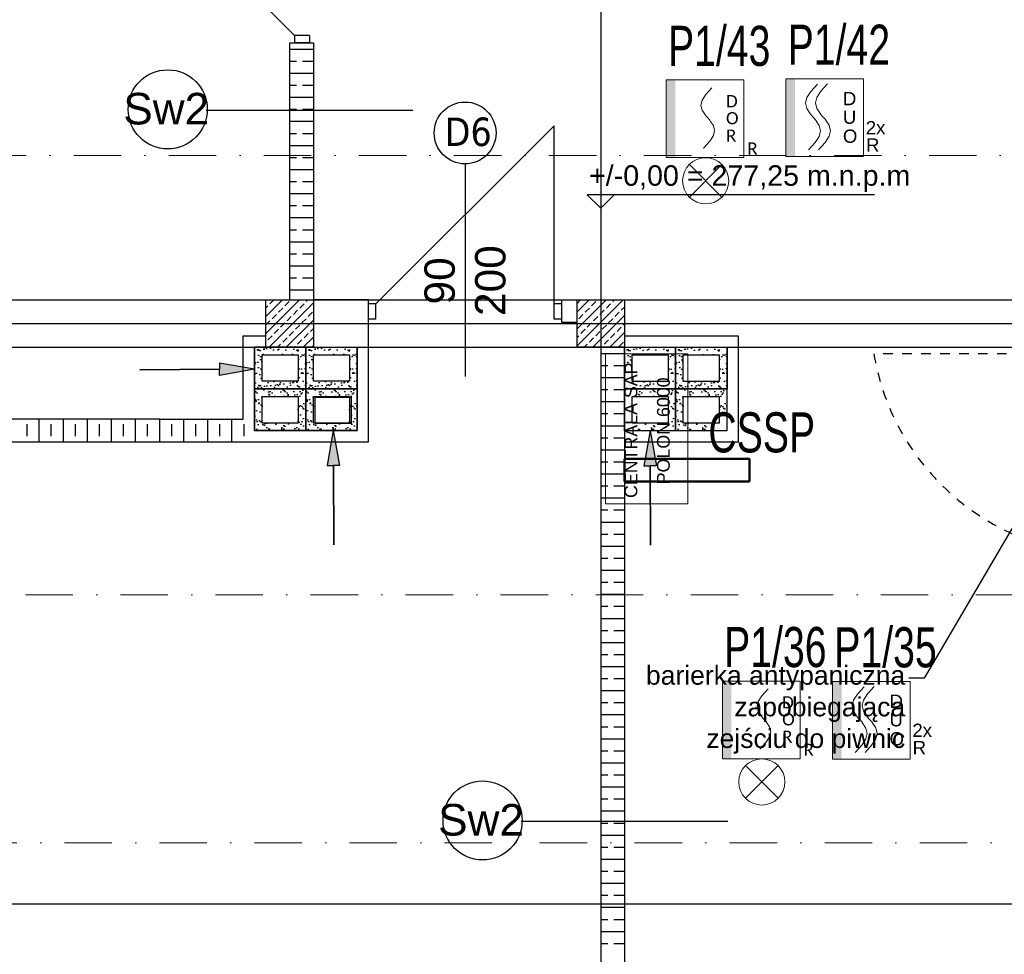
# Model space of a CAD drawing. Header units: millimetres. Extents: x -7023 to 53801, y 9849 to 33561.
# Tile 100 of 256: x 11323 to 11842, y 18589 to 19082. Entities that reach past the tile are written whole.
import ezdxf

# ---------------------------------------------------------------- set-up
doc = ezdxf.new("R2010")
doc.units = ezdxf.units.MM
doc.linetypes.add('218-500', pattern=[1, 0.5, -0.5])
doc.linetypes.add('DASHDOT', pattern=[1, 0.5, -0.25, 0, -0.25])
doc.layers.get('0').update_dxf_attribs({"lineweight": 9})
doc.layers.add('.IE_podklad', color=252, linetype='Continuous')
for name, color, linetype, lineweight in [('PA_Instalacja pożarowa', 1, 'Continuous', 5), ('PA_Instalacja pożarowa @ 1', 1, 'Continuous', 5), ('PA_Instalacja pożarowa_opis', 7, 'Continuous', 5)]:
    doc.layers.add(name, color=color, linetype=linetype, lineweight=lineweight)
doc.styles.add('AAT', font='calibri.ttf')
doc.styles.add('Opisowy', font='arial.ttf')
doc.styles.add('q-arch-ARIAL01', font='arial.ttf', dxfattribs={"width": 0.7})
doc.styles.get("Standard").update_dxf_attribs({"font": 'arial.ttf'})

# ---------------------------------------------------------------- blocks, each defined once
blk = doc.blocks.new('*U72')
at = {"color": 1}
blk.add_wipeout([(-20.5, -20.5), (20.5, -20.5), (20.5, 20.5), (-20.5, 20.5)], dxfattribs=at)
at = {"lineweight": 5}
h = blk.add_hatch(color=1, dxfattribs=at)
h.paths.add_polyline_path([(-15.7, 0), (-15.7, 20.5), (-20.5, 20.5), (-20.5, 0)])
h.paths.add_polyline_path([(-15.7, -20.5), (-15.7, 0), (-20.5, 0), (-20.5, -20.5)])
at = {"color": 1, "linetype": 'Continuous', "lineweight": 5}
for p, q in [((-7.3, 13.76), (-3.78, 17.69)), ((-2.07, 13.86), (1.45, 17.79)), ((-10.11, 7.66), (-9.41, 10.54)), ((-9.41, 10.54), (-7.3, 13.76)), ((-4.89, 7.76), (-4.18, 10.63)), ((-4.18, 10.63), (-2.07, 13.86)), ((-9.41, 4.79), (-10.11, 7.66)), ((-4.18, 4.89), (-4.89, 7.76)), ((-7.84, 2.39), (-9.41, 4.79)), ((-7.3, 1.56), (-7.84, 2.39)), ((-6.18, 0.32), (-7.3, 1.56)), ((-6.18, 0.32), (-5.06, -0.93)), ((-2.61, 2.48), (-4.18, 4.89)), ((-2.07, 1.66), (-2.61, 2.48)), ((-0.95, 0.41), (-2.07, 1.66)), ((-0.95, 0.41), (0.16, -0.84)), ((-5.06, -0.93), (-4.52, -1.75)), ((-4.52, -1.75), (-2.95, -4.16)), ((-2.95, -4.16), (-2.25, -7.03)), ((0.16, -0.84), (0.7, -1.66)), ((0.7, -1.66), (2.27, -4.06)), ((2.27, -4.06), (2.98, -6.94)), ((-2.95, -9.9), (-5.06, -13.13)), ((-2.25, -7.03), (-2.95, -9.9)), ((2.27, -9.81), (0.16, -13.04)), ((2.98, -6.94), (2.27, -9.81)), ((-5.06, -13.13), (-8.58, -17.06)), ((0.16, -13.04), (-3.36, -16.97))]:
    blk.add_line(p, q, dxfattribs=at)
at = {"color": 1, "lineweight": 5}
blk.add_lwpolyline([(-20.5, 20.5), (20.5, 20.5), (20.5, -20.5), (-20.5, -20.5)], close=True, dxfattribs=at)
for s, p in [('D', (9.56, 6.52)), ('U', (9.56, -3.26)), ('2x', (21.62, -8.81)), ('O', (9.56, -13.29)), ('R', (21.74, -17.95))]:
    blk.add_text(s, height=7, dxfattribs=at).set_placement(p)
at = {"color": 1, "flags": 7}
blk.add_attdef('DUO-6046', (13.18, -19.1), '', height=0.7, dxfattribs=at)
blk = doc.blocks.new('WZ-31')
for points in [[(7.09, 7.13), (-7.11, -7.11)], [(7.11, -7.11), (-7.11, 7.11)]]:
    blk.add_lwpolyline(points)
blk.add_circle((0, 0), 10.06)
blk = doc.blocks.new('*U74')
at = {"lineweight": 5, "style": 'AAT'}
blk.add_text('R', height=6.41, dxfattribs=at).set_placement((22.28, -18.9))
blk.add_wipeout([(-20.5, -20.5), (20.5, -20.5), (20.5, 20.5), (-20.5, 20.5)])
at = {"lineweight": 5}
h = blk.add_hatch(color=256, dxfattribs=at)
h.paths.add_polyline_path([(-15.7, 0), (-15.7, 20.5), (-20.5, 20.5), (-20.5, 0)])
h.paths.add_polyline_path([(-15.7, -20.5), (-15.7, 0), (-20.5, 0), (-20.5, -20.5)])
for p, q in [((0.38, 12.77), (3.6, 16.37)), ((-1.55, 9.82), (0.38, 12.77)), ((-2.19, 7.19), (-1.55, 9.82)), ((-1.55, 4.56), (-2.19, 7.19)), ((-0.11, 2.36), (-1.55, 4.56)), ((0.38, 1.61), (-0.11, 2.36)), ((1.41, 0.47), (0.38, 1.61)), ((1.41, 0.47), (2.43, -0.68)), ((2.43, -0.68), (2.92, -1.43)), ((2.92, -1.43), (4.36, -3.63)), ((4.36, -3.63), (5.01, -6.26)), ((4.36, -8.89), (2.43, -11.84)), ((5.01, -6.26), (4.36, -8.89)), ((2.43, -11.84), (-0.79, -15.44))]:
    blk.add_line(p, q, dxfattribs=at)
blk.add_lwpolyline([(-20.5, 20.5), (20.5, 20.5), (20.5, -20.5), (-20.5, -20.5)], close=True, dxfattribs=at)
at = {"lineweight": 5, "style": 'AAT'}
for s, p in [('D', (11.03, 6.06)), ('O', (11.03, -2.89)), ('R', (11.03, -12.07))]:
    blk.add_text(s, height=6.41, dxfattribs=at).set_placement(p)
blk = doc.blocks.new('POLON 4900')
at = {"layer": 'PA_Instalacja pożarowa', "color": 1, "lineweight": 5}
blk.add_lwpolyline([(2.06, 12.91), (2.06, 0), (25.6, 0), (25.6, 12.91)], close=True, dxfattribs=at)
for s, p in [('CENTRALA SAP', (2.98, 7.92)), ('POLON 6000', (5.13, 2.83))]:
    blk.add_text(s, height=2, dxfattribs=at).set_placement(p)
at = {"layer": 'PA_Instalacja pożarowa', "color": 5, "flags": 7}
blk.add_attdef('POLON_6000', (23.34, 0.14), '', height=0.2, dxfattribs=at)

msp = doc.modelspace()

# ---------------------------------------------------------------- hatches: boundary and pattern name
at = {"layer": '.IE_podklad'}
h = msp.add_hatch(dxfattribs=at)
h.set_pattern_fill('AR-SAND', color=256, scale=0.1)
h.set_pattern_definition([(37.5, (-5339.925, 29718.9594), (-0.1600031, 4.8941324), [0, -3.8608, 0, -4.318, 0, -4.1275]), (7.5, (-5339.925, 29718.9594), (4.4952328, 7.168251), [0, -2.0828, 0, -3.4798, 0, -1.3335]), (327.5, (-5343.0493, 29718.9594), (7.9099237, 0.01437185), [0, -1.27, 0, -4.572, 0, -5.969]), (317.5, (-5343.049, 29718.9594), (7.6355645, 2.2292932), [0, -0.635, 0, -2.9972, 0, -3.429])])
h.paths.add_polyline_path([(11474.06, 18909.23), (11447.06, 18909.23), (11447.06, 18887.23), (11474.06, 18887.23)])
h.paths.add_polyline_path([(11470.06, 18905.23), (11470.06, 18891.23), (11451.06, 18891.23), (11451.06, 18905.23)], flags=16)
h.paths.add_polyline_path([(11474.06, 18887.23), (11447.06, 18887.23), (11447.06, 18865.23), (11474.06, 18865.23)])
h.paths.add_polyline_path([(11470.06, 18883.23), (11470.06, 18869.23), (11451.06, 18869.23), (11451.06, 18883.23)], flags=16)
h = msp.add_hatch(dxfattribs=at)
h.set_pattern_fill('AR-SAND', color=256, scale=0.1)
h.set_pattern_definition([(37.5, (-5312.925, 29718.9594), (-0.1600031, 4.8941324), [0, -3.8608, 0, -4.318, 0, -4.1275]), (7.5, (-5312.925, 29718.9594), (4.4952328, 7.168251), [0, -2.0828, 0, -3.4798, 0, -1.3335]), (327.5, (-5316.0493, 29718.9594), (7.9099237, 0.01437185), [0, -1.27, 0, -4.572, 0, -5.969]), (317.5, (-5316.049, 29718.9594), (7.6355645, 2.2292932), [0, -0.635, 0, -2.9972, 0, -3.429])])
h.paths.add_polyline_path([(11501.06, 18909.23), (11474.06, 18909.23), (11474.06, 18887.23), (11501.06, 18887.23)])
h.paths.add_polyline_path([(11497.06, 18905.23), (11497.06, 18891.23), (11478.06, 18891.23), (11478.06, 18905.23)], flags=16)
h.paths.add_polyline_path([(11501.06, 18887.23), (11474.06, 18887.23), (11474.06, 18865.23), (11501.06, 18865.23)])
h.paths.add_polyline_path([(11497.06, 18883.23), (11497.06, 18869.23), (11478.06, 18869.23), (11478.06, 18883.23)], flags=16)
h = msp.add_hatch(dxfattribs=at)
h.set_pattern_fill('AR-SAND', color=256, scale=0.1)
h.set_pattern_definition([(37.5, (-5144.925, 29718.909), (-0.1600031, 4.8941324), [0, -3.8608, 0, -4.318, 0, -4.1275]), (7.5, (-5144.925, 29718.909), (4.4952328, 7.168251), [0, -2.0828, 0, -3.4798, 0, -1.3335]), (327.5, (-5148.0493, 29718.909), (7.9099237, 0.01437185), [0, -1.27, 0, -4.572, 0, -5.969]), (317.5, (-5148.049, 29718.909), (7.6355645, 2.2292932), [0, -0.635, 0, -2.9972, 0, -3.429])])
h.paths.add_polyline_path([(11669.06, 18909.18), (11642.06, 18909.18), (11642.06, 18887.18), (11669.06, 18887.18)])
h.paths.add_polyline_path([(11665.06, 18905.18), (11665.06, 18891.18), (11646.06, 18891.18), (11646.06, 18905.18)], flags=16)
h.paths.add_polyline_path([(11669.06, 18887.18), (11642.06, 18887.18), (11642.06, 18865.18), (11669.06, 18865.18)])
h.paths.add_polyline_path([(11665.06, 18883.18), (11665.06, 18869.18), (11646.06, 18869.18), (11646.06, 18883.18)], flags=16)
h = msp.add_hatch(dxfattribs=at)
h.set_pattern_fill('AR-SAND', color=256, scale=0.1)
h.set_pattern_definition([(37.5, (-5117.925, 29718.909), (-0.1600031, 4.8941324), [0, -3.8608, 0, -4.318, 0, -4.1275]), (7.5, (-5117.925, 29718.909), (4.4952328, 7.168251), [0, -2.0828, 0, -3.4798, 0, -1.3335]), (327.5, (-5121.0493, 29718.909), (7.9099237, 0.01437185), [0, -1.27, 0, -4.572, 0, -5.969]), (317.5, (-5121.049, 29718.909), (7.6355645, 2.2292932), [0, -0.635, 0, -2.9972, 0, -3.429])])
h.paths.add_polyline_path([(11696.06, 18909.18), (11669.06, 18909.18), (11669.06, 18887.18), (11696.06, 18887.18)])
h.paths.add_polyline_path([(11692.06, 18905.18), (11692.06, 18891.18), (11673.06, 18891.18), (11673.06, 18905.18)], flags=16)
h.paths.add_polyline_path([(11696.06, 18887.18), (11669.06, 18887.18), (11669.06, 18865.18), (11696.06, 18865.18)])
h.paths.add_polyline_path([(11692.06, 18883.18), (11692.06, 18869.18), (11673.06, 18869.18), (11673.06, 18883.18)], flags=16)
h = msp.add_hatch(color=256, dxfattribs=at)
h.dxf.hatch_style = 1
h.paths.add_polyline_path([(11428.5, 18897.56), (11428.47, 18900.82), (11447.06, 18897.7), (11428.52, 18894.3)])
h = msp.add_hatch(color=256, dxfattribs=at)
h.dxf.hatch_style = 1
h.paths.add_polyline_path([(11488.6, 18846.81), (11485.34, 18846.8), (11488.53, 18865.37), (11491.86, 18846.82)])
h = msp.add_hatch(color=256, dxfattribs=at)
h.dxf.hatch_style = 1
h.paths.add_polyline_path([(11655.63, 18846.62), (11652.36, 18846.6), (11655.56, 18865.18), (11658.89, 18846.63)])

# ---------------------------------------------------------------- linework, layer by layer
at = {"layer": '.IE_podklad', "ltscale": 25}
for p, q in [((11629.56, 19964.01), (11629.56, 17871.88)), ((10554.1, 18921.68), (13853.09, 18921.68)), ((10554.1, 18615.68), (13853.09, 18615.68))]:
    msp.add_line(p, q, dxfattribs=at)
at = {"layer": '.IE_podklad'}
for p, q in [((11468.06, 19073.67), (11374.06, 19167.67)), ((11468.06, 19073.67), (11468.06, 19069.67)), ((11476.06, 19073.67), (11468.06, 19073.67)), ((11476.06, 19073.67), (11476.06, 19069.67)), ((11465.56, 18934.17), (11465.56, 19069.67)), ((11465.56, 19069.67), (11478.06, 19069.67)), ((11476.06, 19069.67), (11468.06, 19069.67)), ((11478.06, 19069.67), (11478.06, 18909.18)), ((11466.06, 19066.43), (11478.06, 19066.43)), ((11466.06, 19060.08), (11469.22, 19060.08)), ((11472.4, 19060.08), (11478.06, 19060.08)), ((11466.06, 19053.73), (11478.06, 19053.73)), ((11466.06, 19047.38), (11469.22, 19047.38)), ((11472.4, 19047.38), (11478.06, 19047.38)), ((11466.06, 19041.03), (11478.06, 19041.03)), ((11421.56, 19034.18), (11530.55, 19034.18)), ((11466.06, 19034.68), (11469.22, 19034.68)), ((11472.4, 19034.68), (11478.06, 19034.68)), ((11466.06, 19028.33), (11478.06, 19028.33)), ((11466.06, 19021.98), (11469.22, 19021.98)), ((11472.4, 19021.98), (11478.06, 19021.98)), ((11511.06, 18932), (11605.06, 19026)), ((11605.06, 18932), (11605.06, 19026)), ((11466.06, 19015.63), (11478.06, 19015.63)), ((11466.06, 19009.28), (11469.22, 19009.28)), ((11472.4, 19009.28), (11478.06, 19009.28)), ((11558.06, 19006.03), (11558.06, 18893.84)), ((11466.06, 19002.93), (11478.06, 19002.93)), ((11466.06, 18996.58), (11469.22, 18996.58)), ((11472.4, 18996.58), (11478.06, 18996.58)), ((11466.06, 18990.23), (11478.06, 18990.23)), ((11773.86, 18989.64), (11622.46, 18989.64)), ((11622.46, 18989.64), (11629.56, 18982.54)), ((11629.56, 18982.54), (11636.65, 18989.64)), ((11466.06, 18983.88), (11469.22, 18983.88)), ((11472.4, 18983.88), (11478.06, 18983.88)), ((11466.06, 18977.53), (11478.06, 18977.53)), ((11466.06, 18971.18), (11469.22, 18971.18)), ((11472.4, 18971.18), (11478.06, 18971.18)), ((11466.06, 18964.83), (11478.06, 18964.83)), ((11466.06, 18958.48), (11469.22, 18958.48)), ((11472.4, 18958.48), (11478.06, 18958.48)), ((11466.06, 18952.13), (11478.06, 18952.13)), ((11466.06, 18945.78), (11469.22, 18945.78)), ((11472.4, 18945.78), (11478.06, 18945.78)), ((11466.06, 18939.43), (11478.06, 18939.43)), ((11453.06, 18925.49), (11461.74, 18934.18)), ((11453.06, 18916.51), (11470.72, 18934.18)), ((11453.06, 18934.18), (11478.06, 18934.18)), ((11453.06, 18909.18), (11453.06, 18934.18)), ((11455.18, 18932.11), (11457.25, 18934.18)), ((11463.04, 18930.98), (11465.28, 18933.23)), ((11474.26, 18933.23), (11475.21, 18934.18)), ((11478.06, 18934.18), (11478.06, 18909.18)), ((11507.06, 18934.18), (11478.06, 18934.18)), ((11507.06, 18922.18), (11507.06, 18934.18)), ((11507.06, 18859.23), (11507.06, 18934.18)), ((11609.06, 18922.18), (11609.06, 18934.18)), ((11609.06, 18934.18), (11642.06, 18934.18)), ((11617.06, 18927.85), (11623.39, 18934.18)), ((11617.06, 18918.87), (11632.37, 18934.18)), ((11617.06, 18909.89), (11641.35, 18934.18)), ((11617.06, 18932.34), (11618.9, 18934.18)), ((11617.06, 18934.18), (11642.06, 18934.18)), ((11617.06, 18909.18), (11617.06, 18934.18)), ((11624.68, 18930.98), (11626.93, 18933.23)), ((11635.91, 18933.23), (11636.86, 18934.18)), ((11642.06, 18934.18), (11642.06, 18909.18)), ((11453.06, 18929.98), (11454.06, 18930.98)), ((11454.7, 18909.18), (11478.06, 18932.53)), ((11459.67, 18927.62), (11461.92, 18929.86)), ((11467.53, 18926.49), (11469.77, 18928.74)), ((11470.9, 18929.86), (11473.14, 18932.11)), ((11475.39, 18925.37), (11477.63, 18927.62)), ((11511.06, 18932), (11507.06, 18932)), ((11507.06, 18924), (11507.06, 18932)), ((11511.06, 18924), (11511.06, 18932)), ((11609.06, 18932), (11605.06, 18932)), ((11605.06, 18924), (11605.06, 18932)), ((11609.06, 18924), (11609.06, 18932)), ((11621.31, 18927.62), (11623.56, 18929.86)), ((11629.17, 18926.49), (11631.42, 18928.74)), ((11632.54, 18929.86), (11634.78, 18932.11)), ((11637.03, 18925.37), (11639.28, 18927.62)), ((11640.4, 18928.74), (11642.06, 18930.4)), ((11453.06, 18921), (11455.18, 18923.13)), ((11456.3, 18924.25), (11458.55, 18926.49)), ((11463.68, 18909.18), (11478.06, 18923.55)), ((11464.16, 18923.13), (11466.41, 18925.37)), ((11472.02, 18922), (11474.26, 18924.25)), ((11511.06, 18924), (11507.06, 18924)), ((11609.06, 18924), (11605.06, 18924)), ((11617.95, 18924.25), (11620.19, 18926.49)), ((11625.33, 18909.18), (11642.06, 18925.91)), ((11625.8, 18923.13), (11628.05, 18925.37)), ((11633.66, 18922), (11635.91, 18924.25)), ((11457.42, 18916.39), (11459.67, 18918.64)), ((11460.79, 18919.76), (11463.04, 18922)), ((11465.28, 18915.27), (11467.53, 18917.51)), ((11468.65, 18918.64), (11470.9, 18920.88)), ((11476.51, 18917.51), (11478.06, 18919.06)), ((11617.06, 18922.18), (11609.06, 18922.18)), ((11619.07, 18916.39), (11621.31, 18918.64)), ((11622.44, 18919.76), (11624.68, 18922)), ((11626.93, 18915.27), (11629.17, 18917.51)), ((11630.29, 18918.64), (11632.54, 18920.88)), ((11638.15, 18917.51), (11640.4, 18919.76)), ((11641.52, 18920.88), (11642.06, 18921.42)), ((11441.06, 18871.18), (11441.06, 18915.18)), ((11441.06, 18915.18), (11453.06, 18915.18)), ((11454.06, 18913.02), (11456.3, 18915.27)), ((11461.92, 18911.9), (11464.16, 18914.14)), ((11469.77, 18910.78), (11472.02, 18913.02)), ((11472.66, 18909.18), (11478.06, 18914.57)), ((11473.14, 18914.14), (11475.39, 18916.39)), ((11617.06, 18914.38), (11617.95, 18915.27)), ((11623.56, 18911.9), (11625.8, 18914.14)), ((11631.42, 18910.78), (11633.66, 18913.02)), ((11634.31, 18909.18), (11642.06, 18916.93)), ((11634.78, 18914.14), (11637.03, 18916.39)), ((11642.06, 18915.18), (11702.06, 18915.18)), ((11702.06, 18915.18), (11702.06, 18859.17)), ((11447.06, 18865.23), (11447.06, 18909.23)), ((11447.06, 18909.23), (11453.06, 18909.23)), ((11453.06, 18909.23), (11447.06, 18909.23)), ((11447.06, 18909.23), (11447.06, 18865.23)), ((11478.06, 18909.18), (11453.06, 18909.18)), ((11459.19, 18909.18), (11460.79, 18910.78)), ((11468.17, 18909.18), (11468.65, 18909.65)), ((11477.63, 18909.65), (11478.06, 18910.08)), ((11478.06, 18909.23), (11501.06, 18909.23)), ((11501.06, 18865.23), (11501.06, 18909.23)), ((11642.06, 18909.18), (11617.06, 18909.18)), ((11620.84, 18909.18), (11622.44, 18910.78)), ((11629.56, 18909.18), (11629.56, 18409.18)), ((11629.82, 18909.18), (11630.29, 18909.65)), ((11639.28, 18909.65), (11641.52, 18911.9)), ((11642.06, 18909.18), (11642.06, 18409.18)), ((11642.18, 18909.17), (11696.18, 18909.17)), ((11696.18, 18909.17), (11696.06, 18865.17)), ((11629.56, 18905.93), (11642.06, 18905.93)), ((11629.56, 18899.58), (11633.22, 18899.58)), ((11636.4, 18899.58), (11642.06, 18899.58)), ((11629.56, 18893.23), (11642.06, 18893.23)), ((11629.56, 18886.88), (11633.22, 18886.88)), ((11636.4, 18886.88), (11642.06, 18886.88)), ((11629.56, 18880.53), (11642.06, 18880.53)), ((11397.1, 18871.18), (10896.06, 18871.18)), ((11333.53, 18859.22), (11333.53, 18871.22)), ((11346.23, 18859.22), (11346.23, 18871.22)), ((11358.93, 18859.22), (11358.93, 18871.22)), ((11371.63, 18859.22), (11371.63, 18871.22)), ((11384.33, 18859.22), (11384.33, 18871.22)), ((11397.03, 18859.22), (11397.03, 18871.22)), ((11397.1, 18871.18), (11441.06, 18871.18)), ((11409.73, 18859.22), (11409.73, 18871.22)), ((11422.43, 18859.22), (11422.43, 18871.22)), ((11435.13, 18859.23), (11435.13, 18871.23)), ((11629.56, 18874.18), (11633.22, 18874.18)), ((11636.4, 18874.18), (11642.06, 18874.18)), ((11327.18, 18862.35), (11327.18, 18868.7)), ((11339.88, 18862.35), (11339.88, 18868.7)), ((11352.58, 18862.35), (11352.58, 18868.7)), ((11365.28, 18862.35), (11365.28, 18868.7)), ((11377.98, 18862.35), (11377.98, 18868.7)), ((11390.68, 18862.35), (11390.68, 18868.7)), ((11403.38, 18862.35), (11403.38, 18868.7)), ((11416.08, 18862.35), (11416.08, 18868.7)), ((11428.78, 18862.35), (11428.78, 18868.7)), ((11441.48, 18862.35), (11441.48, 18868.7)), ((11629.56, 18867.83), (11642.06, 18867.83)), ((11447.06, 18865.23), (11501.06, 18865.23)), ((11629.56, 18861.48), (11633.22, 18861.48)), ((11636.4, 18861.48), (11642.06, 18861.48)), ((11696.06, 18865.17), (11642.06, 18865.17)), ((11478.06, 18859.18), (10896.06, 18859.18)), ((11423.08, 18859.23), (11507.06, 18859.23)), ((11629.56, 18855.13), (11642.06, 18855.13)), ((11702.06, 18859.17), (11642.06, 18859.17)), ((11629.56, 18848.78), (11633.22, 18848.78)), ((11636.4, 18848.78), (11642.06, 18848.78)), ((11629.56, 18842.43), (11642.06, 18842.43)), ((11629.56, 18836.08), (11633.22, 18836.08)), ((11636.4, 18836.08), (11642.06, 18836.08)), ((11629.56, 18829.73), (11642.06, 18829.73)), ((11629.56, 18823.38), (11633.22, 18823.38)), ((11636.4, 18823.38), (11642.06, 18823.38)), ((11629.56, 18817.03), (11642.06, 18817.03)), ((11629.56, 18810.68), (11633.22, 18810.68)), ((11636.4, 18810.68), (11642.06, 18810.68)), ((11629.56, 18804.33), (11642.06, 18804.33)), ((11629.56, 18797.98), (11633.22, 18797.98)), ((11636.4, 18797.98), (11642.06, 18797.98)), ((11629.56, 18791.63), (11642.06, 18791.63)), ((11629.56, 18785.28), (11633.22, 18785.28)), ((11636.4, 18785.28), (11642.06, 18785.28)), ((11629.56, 18778.93), (11642.06, 18778.93)), ((11629.56, 18772.58), (11633.22, 18772.58)), ((11636.4, 18772.58), (11642.06, 18772.58)), ((11629.56, 18766.23), (11642.06, 18766.23)), ((11629.56, 18759.88), (11633.22, 18759.88)), ((11636.4, 18759.88), (11642.06, 18759.88)), ((11629.56, 18753.53), (11642.06, 18753.53)), ((11629.56, 18747.18), (11633.22, 18747.18)), ((11636.4, 18747.18), (11642.06, 18747.18)), ((11629.56, 18740.83), (11642.06, 18740.83)), ((11629.56, 18734.48), (11633.22, 18734.48)), ((11636.4, 18734.48), (11642.06, 18734.48)), ((11629.56, 18728.13), (11642.06, 18728.13)), ((11629.56, 18721.78), (11633.22, 18721.78)), ((11636.4, 18721.78), (11642.06, 18721.78)), ((11629.56, 18715.43), (11642.06, 18715.43)), ((11629.56, 18709.08), (11633.22, 18709.08)), ((11636.4, 18709.08), (11642.06, 18709.08)), ((11629.56, 18702.73), (11642.06, 18702.73)), ((11629.56, 18696.38), (11633.22, 18696.38)), ((11636.4, 18696.38), (11642.06, 18696.38)), ((11629.56, 18690.03), (11642.06, 18690.03)), ((11629.56, 18683.68), (11633.22, 18683.68)), ((11636.4, 18683.68), (11642.06, 18683.68)), ((11629.56, 18677.33), (11642.06, 18677.33)), ((11629.56, 18670.98), (11633.22, 18670.98)), ((11636.4, 18670.98), (11642.06, 18670.98)), ((11629.56, 18664.63), (11642.06, 18664.63)), ((11587.56, 18659.18), (11696.55, 18659.18)), ((11629.56, 18658.28), (11633.22, 18658.28)), ((11636.4, 18658.28), (11642.06, 18658.28)), ((11629.56, 18651.93), (11642.06, 18651.93)), ((11629.56, 18645.58), (11633.22, 18645.58)), ((11636.4, 18645.58), (11642.06, 18645.58)), ((11629.56, 18639.23), (11642.06, 18639.23)), ((11629.56, 18632.88), (11633.22, 18632.88)), ((11636.4, 18632.88), (11642.06, 18632.88)), ((11629.56, 18626.53), (11642.06, 18626.53)), ((11629.56, 18620.18), (11633.22, 18620.18)), ((11636.4, 18620.18), (11642.06, 18620.18)), ((11629.56, 18613.83), (11642.06, 18613.83)), ((11629.56, 18607.48), (11633.22, 18607.48)), ((11636.4, 18607.48), (11642.06, 18607.48)), ((11629.56, 18601.13), (11642.06, 18601.13)), ((11629.56, 18594.78), (11633.22, 18594.78)), ((11636.4, 18594.78), (11642.06, 18594.78))]:
    msp.add_line(p, q, dxfattribs=at)
at = {"layer": '.IE_podklad', "ltscale": 0.5}
for p, q in [((10921.06, 18934.18), (12039.56, 18934.18)), ((10921.06, 18909.18), (12039.56, 18909.18))]:
    msp.add_line(p, q, dxfattribs=at)
at = {"layer": '.IE_podklad', "lineweight": 30}
for p, q in [((11451.06, 18905.23), (11470.06, 18905.23)), ((11451.06, 18891.23), (11451.06, 18905.23)), ((11470.06, 18905.23), (11470.06, 18891.23)), ((11470.06, 18891.23), (11451.06, 18891.23)), ((11479.06, 18882.94), (11498.06, 18882.94)), ((11479.06, 18868.94), (11479.06, 18882.94)), ((11498.06, 18882.94), (11498.06, 18868.94)), ((11646.06, 18883.23), (11665.06, 18883.23)), ((11646.06, 18869.23), (11646.06, 18883.23)), ((11665.06, 18883.23), (11665.06, 18869.23)), ((11498.06, 18868.94), (11479.06, 18868.94)), ((11665.06, 18869.23), (11646.06, 18869.23))]:
    msp.add_line(p, q, dxfattribs=at)
at = {"layer": '.IE_podklad', "linetype": '218-500', "ltscale": 10}
msp.add_line((11863.56, 18905.73), (11773.56, 18905.73), dxfattribs=at)
at = {"layer": '.IE_podklad', "lineweight": 50}
for p, q in [((11708.06, 18850.35), (11642.06, 18850.35)), ((11642.06, 18850.35), (11642.06, 18838.35)), ((11708.06, 18838.35), (11708.06, 18850.35)), ((11642.06, 18838.35), (11708.06, 18838.35))]:
    msp.add_line(p, q, dxfattribs=at)
at = {"layer": '.IE_podklad', "ltscale": 0.3}
for points in [[(11447.06, 18887.23), (11447.06, 18909.23), (11474.06, 18909.23), (11474.06, 18887.23)], [(11474.06, 18887.23), (11474.06, 18909.23), (11501.06, 18909.23), (11501.06, 18887.23)], [(11642.06, 18887.18), (11642.06, 18909.18), (11669.06, 18909.18), (11669.06, 18887.18)], [(11669.06, 18887.18), (11669.06, 18909.18), (11696.06, 18909.18), (11696.06, 18887.18)], [(11451.06, 18891.23), (11451.06, 18905.23), (11470.06, 18905.23), (11470.06, 18891.23)], [(11478.06, 18891.23), (11478.06, 18905.23), (11497.06, 18905.23), (11497.06, 18891.23)], [(11646.06, 18891.18), (11646.06, 18905.18), (11665.06, 18905.18), (11665.06, 18891.18)], [(11673.06, 18891.18), (11673.06, 18905.18), (11692.06, 18905.18), (11692.06, 18891.18)], [(11447.06, 18865.23), (11447.06, 18887.23), (11474.06, 18887.23), (11474.06, 18865.23)], [(11474.06, 18865.23), (11474.06, 18887.23), (11501.06, 18887.23), (11501.06, 18865.23)], [(11642.06, 18865.18), (11642.06, 18887.18), (11669.06, 18887.18), (11669.06, 18865.18)], [(11669.06, 18865.18), (11669.06, 18887.18), (11696.06, 18887.18), (11696.06, 18865.18)], [(11451.06, 18869.23), (11451.06, 18883.23), (11470.06, 18883.23), (11470.06, 18869.23)], [(11478.06, 18869.23), (11478.06, 18883.23), (11497.06, 18883.23), (11497.06, 18869.23)], [(11646.06, 18869.18), (11646.06, 18883.18), (11665.06, 18883.18), (11665.06, 18869.18)], [(11673.06, 18869.18), (11673.06, 18883.18), (11692.06, 18883.18), (11692.06, 18869.18)]]:
    msp.add_lwpolyline(points, close=True, dxfattribs=at)
at = {"layer": '.IE_podklad'}
for points in [[(11447.06, 18897.7), (11428.47, 18900.82), (11428.5, 18897.56), (11386.61, 18897.25)], [(11447.06, 18897.7), (11428.52, 18894.3), (11428.5, 18897.56), (11386.61, 18897.25)], [(11386.61, 18897.25), (11428.5, 18897.56)], [(11386.61, 18897.25), (11428.5, 18897.56)], [(11488.53, 18865.37), (11485.34, 18846.8), (11488.6, 18846.81), (11488.76, 18804.92)], [(11488.53, 18865.37), (11491.86, 18846.82), (11488.6, 18846.81), (11488.76, 18804.92)], [(11655.56, 18865.18), (11652.36, 18846.6), (11655.63, 18846.62), (11655.78, 18804.73)], [(11655.56, 18865.18), (11658.89, 18846.63), (11655.63, 18846.62), (11655.78, 18804.73)], [(11488.76, 18804.92), (11488.6, 18846.81)], [(11488.76, 18804.92), (11488.6, 18846.81)], [(11655.78, 18804.73), (11655.63, 18846.62)], [(11655.78, 18804.73), (11655.63, 18846.62)]]:
    msp.add_lwpolyline(points, dxfattribs=at)
at = {"layer": '.IE_podklad', "linetype": 'DASHDOT', "lineweight": 13, "ltscale": 50}
for points in [[(13605.79, 18778.68), (11142.99, 18778.68)], [(12373.83, 18647.81), (11142.99, 18647.81)]]:
    msp.add_lwpolyline(points, dxfattribs=at)
at = {"layer": '.IE_podklad'}
for centre in [(11401.28, 19034.65), (11567.28, 18659.65)]:
    msp.add_circle(centre, 20.85, dxfattribs=at)
at = {"layer": '.IE_podklad', "linetype": 'Continuous'}
msp.add_circle((11558.06, 19022.21), 16.31, dxfattribs=at)
at = {"layer": '.IE_podklad', "linetype": '218-500', "ltscale": 10}
msp.add_arc((11898.92, 18926.68), 127.1, 189.4869, 253.8458, dxfattribs=at)

# ---------------------------------------------------------------- block references
at = {"layer": 'PA_Instalacja pożarowa', "rotation": 360}
for p in [(11747.69, 19030.29), (11772.27, 18712.5)]:
    msp.add_blockref('*U72', p, dxfattribs=at)
at = {"layer": 'PA_Instalacja pożarowa', "xscale": 1.21, "yscale": 1.21, "zscale": 1.21, "rotation": 360}
for p in [(11684.88, 18996.98), (11714.48, 18679.94)]:
    msp.add_blockref('WZ-31', p, dxfattribs=at)
at = {"layer": 'PA_Instalacja pożarowa @ 1', "xscale": 3.36, "yscale": 3.36, "zscale": 3.36, "rotation": 89.99999999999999}
msp.add_blockref('POLON 4900', (11675.45, 18819.68), dxfattribs=at)

# ---------------------------------------------------------------- texts
at = {"layer": '.IE_podklad', "linetype": 'Continuous', "style": 'Opisowy'}
for s, height, p in [('Sw2', 16.64, (11377.86, 19026.69)), ('+/-0,00 = 277,25 m.n.p.m', 10.8, (11623.38, 18994.35)), ('Sw2', 16.64, (11543.86, 18651.69))]:
    msp.add_text(s, height=height, dxfattribs=at).set_placement(p)
for s, p in [('200', (11579.32, 18925.68)), ('90', (11552.59, 18931.76))]:
    msp.add_text(s, height=16, rotation=90, dxfattribs=at).set_placement(p)
at = {"layer": '.IE_podklad', "insert": (11547.23, 19030.32), "char_height": 15, "width": 230.4406, "attachment_point": 1}
msp.add_mtext('{\\fTahoma|b0|i0|c238|p34;D6}', dxfattribs=at)
at = {"layer": 'PA_Instalacja pożarowa_opis', "style": 'q-arch-ARIAL01', "width": 0.7}
msp.add_text('CSSP', height=21.14, dxfattribs=at).set_placement((11686.31, 18853.73, 0))

# ---------------------------------------------------------------- next in the draw order: linework, layer by layer
at = {"layer": '.IE_podklad', "linetype": 'ByBlock', "lineweight": -2}
msp.add_line((11800.08, 18734.75), (11792.08, 18734.75), dxfattribs=at)
msp.add_lwpolyline([(11848.94, 18817.93), (11800.08, 18734.75)], dxfattribs=at)

# ---------------------------------------------------------------- next in the draw order: block references
at = {"layer": 'PA_Instalacja pożarowa', "rotation": 360}
for p in [(11684.58, 19029.68), (11714.18, 18712.64)]:
    msp.add_blockref('*U74', p, dxfattribs=at)

# ---------------------------------------------------------------- next in the draw order: texts
at = {"layer": 'PA_Instalacja pożarowa_opis', "style": 'q-arch-ARIAL01', "width": 0.7}
for s, p in [('P1/42', (11728.12, 19058.17, 0)), ('P1/35', (11752.69, 18740.39, 0))]:
    msp.add_text(s, height=21.14, dxfattribs=at).set_placement(p)

# ---------------------------------------------------------------- next in the draw order: linework, layer by layer
at = {"layer": '.IE_podklad', "linetype": 'DASHDOT', "lineweight": 13, "ltscale": 50}
msp.add_line((10550.17, 19010.35), (13108.47, 19010.35), dxfattribs=at)

# ---------------------------------------------------------------- next in the draw order: texts
at = {"layer": '.IE_podklad', "insert": (11790.08, 18741.22), "char_height": 10, "attachment_point": 3}
msp.add_mtext('\\pxqr;barierka antypaniczna\\Pzapobiegająca \\Pzejściu do piwnic', dxfattribs=at)
at = {"layer": 'PA_Instalacja pożarowa_opis', "style": 'q-arch-ARIAL01', "width": 0.7}
for s, p in [('P1/43', (11665.01, 19057.56, 0)), ('P1/36', (11694.61, 18740.52, 0))]:
    msp.add_text(s, height=21.14, dxfattribs=at).set_placement(p)

doc.saveas('drawing.dxf')
